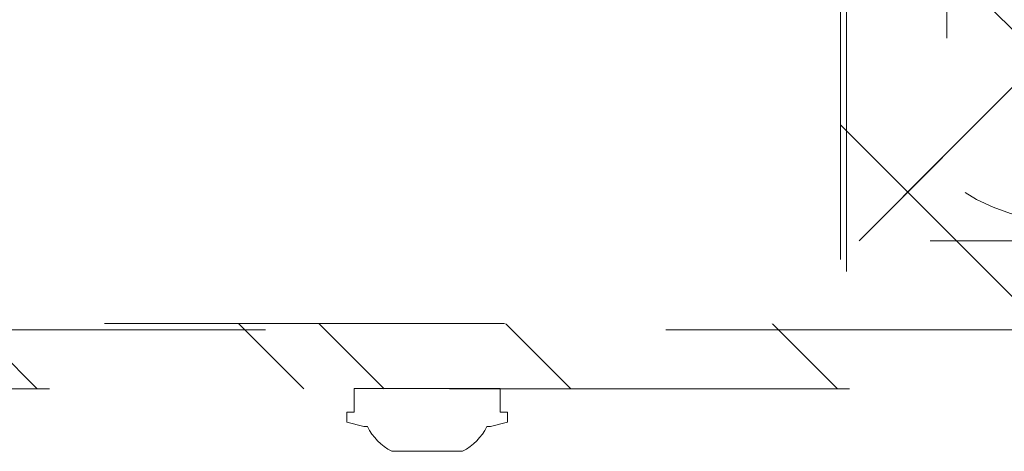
# Model space of a CAD drawing. Header units: inches. Extents: x -434 to -285, y -58 to 33.
# Tile 93 of 103: x -303.92 to -300.64, y 22.15 to 23.59. Entities that reach past the tile are written whole.
import ezdxf

# ---------------------------------------------------------------- set-up
doc = ezdxf.new("R2010")
doc.units = ezdxf.units.IN
doc.header["$LTSCALE"] = 32
doc.header["$MEASUREMENT"] = 0
doc.header["$PDMODE"] = 1
doc.header["$PDSIZE"] = -2
doc.linetypes.add('Dash Style-1', pattern=[0.083328, 0.041656, -0.041672])
for name, color, linetype, lineweight in [('Black', 7, 'Continuous', 18), ('DashLine', 7, 'Dash Style-1', 13), ('DashLineFill', 7, 'Dash Style-1', 13), ('Drawing', 7, 'Continuous', 18), ('Metal-Black', 7, 'Continuous', 18), ('Metal-DeskStructure', 7, 'Continuous', 13), ('None', 7, 'Continuous', 18), ('SolidLine', 7, 'Continuous', 15), ('Wood_1-H', 7, 'Continuous', 13)]:
    doc.layers.add(name, color=color, linetype=linetype, lineweight=lineweight)
doc.layers.add('Metal-Leg', color=7, linetype='Continuous', lineweight=18, true_color=0x4c4c4c)
pattern_1 = [(45, (0, 0), (-1.613, 1.9357), []), (45, (-1.0608, 1.0608), (-0.472346, 0.41676), [])]

# ---------------------------------------------------------------- blocks, each defined once
blk = doc.blocks.new('1BP8DW-Leveler (2D)')
at = {"layer": 'DashLine', "flags": 128}
for points in [[(0.625, 0), (0.622, -0.0613), (0.613, -0.1219), (0.5981, -0.1814), (0.5774, -0.2392), (0.5512, -0.2946), (0.5197, -0.3472), (0.4831, -0.3965), (0.4419, -0.4419), (0.3965, -0.4831), (0.3472, -0.5197), (0.2946, -0.5512), (0.2392, -0.5774), (0.1814, -0.5981), (0.1219, -0.613), (0.0613, -0.622), (0, -0.625), (-0.0613, -0.622), (-0.1219, -0.613), (-0.1814, -0.5981), (-0.2392, -0.5774), (-0.2946, -0.5512), (-0.3472, -0.5197), (-0.3965, -0.4831), (-0.4419, -0.4419), (-0.4831, -0.3965), (-0.5197, -0.3472), (-0.5512, -0.2946), (-0.5774, -0.2392), (-0.5981, -0.1814), (-0.613, -0.1219), (-0.622, -0.0613), (-0.625, 0), (-0.622, 0.0613), (-0.613, 0.1219), (-0.5981, 0.1814), (-0.5774, 0.2392), (-0.5512, 0.2946), (-0.5197, 0.3472), (-0.4831, 0.3965), (-0.4419, 0.4419), (-0.3965, 0.4831), (-0.3472, 0.5197), (-0.2946, 0.5512), (-0.2392, 0.5774), (-0.1814, 0.5981), (-0.1219, 0.613), (-0.0613, 0.622), (0, 0.625), (0.0613, 0.622), (0.1219, 0.613), (0.1814, 0.5981), (0.2392, 0.5774), (0.2946, 0.5512), (0.3472, 0.5197), (0.3965, 0.4831), (0.4419, 0.4419), (0.4831, 0.3965), (0.5197, 0.3472), (0.5512, 0.2946), (0.5774, 0.2392), (0.5981, 0.1814), (0.613, 0.1219), (0.622, 0.0613)], [(0, 0.1562), (0.0153, 0.1555), (0.0305, 0.1532), (0.0454, 0.1495), (0.0598, 0.1444), (0.0737, 0.1378), (0.0868, 0.1299), (0.0991, 0.1208), (0.1105, 0.1105), (0.1208, 0.0991), (0.1299, 0.0868), (0.1378, 0.0737), (0.1444, 0.0598), (0.1495, 0.0454), (0.1532, 0.0305), (0.1555, 0.0153), (0.1562, 0), (0.1555, -0.0153), (0.1532, -0.0305), (0.1495, -0.0454), (0.1444, -0.0598), (0.1378, -0.0737), (0.1299, -0.0868), (0.1208, -0.0991), (0.1105, -0.1105), (0.0991, -0.1208), (0.0868, -0.1299), (0.0737, -0.1378), (0.0598, -0.1444), (0.0454, -0.1495), (0.0305, -0.1532), (0.0153, -0.1555), (0, -0.1562), (-0.0153, -0.1555), (-0.0305, -0.1532), (-0.0454, -0.1495), (-0.0598, -0.1444), (-0.0737, -0.1378), (-0.0868, -0.1299), (-0.0991, -0.1208), (-0.1105, -0.1105), (-0.1208, -0.0991), (-0.1299, -0.0868), (-0.1378, -0.0737), (-0.1444, -0.0598), (-0.1495, -0.0454), (-0.1532, -0.0305), (-0.1555, -0.0153), (-0.1562, 0), (-0.1555, 0.0153), (-0.1532, 0.0305), (-0.1495, 0.0454), (-0.1444, 0.0598), (-0.1378, 0.0737), (-0.1299, 0.0868), (-0.1208, 0.0991), (-0.1105, 0.1105), (-0.0991, 0.1208), (-0.0868, 0.1299), (-0.0737, 0.1378), (-0.0598, 0.1444), (-0.0454, 0.1495), (-0.0305, 0.1532), (-0.0153, 0.1555)], [(0, 0.0937), (-0.0812, 0.0469), (-0.0812, -0.0469), (0, -0.0938), (0.0812, -0.0469), (0.0812, 0.0469)]]:
    blk.add_lwpolyline(points, close=True, dxfattribs=at)
blk = doc.blocks.new('1BRPFX-Ped_Plate (2D)')
at = {"layer": 'DashLineFill', "linetype": 'Continuous', "lineweight": 13}
h = blk.add_hatch(dxfattribs=at)
h.set_pattern_fill('Steel', color=253, style=0, pattern_type=2)
h.set_pattern_definition(pattern_1)
edge = h.paths.add_edge_path()
edge.add_arc((-4.1457, 1.7047), 0.126, 90, 180, ccw=False)
edge.add_line((-4.1457, 1.8307), (4.1457, 1.8307))
edge.add_arc((4.1457, 1.7047), 0.126, 0, 90, ccw=False)
edge.add_line((4.2717, 1.7047), (4.2717, -1.7047))
edge.add_arc((4.1457, -1.7047), 0.126, 270, 360, ccw=False)
edge.add_line((4.1457, -1.8307), (-4.1457, -1.8307))
edge.add_arc((-4.1457, -1.7047), 0.126, 180, 270, ccw=False)
edge.add_line((-4.2717, -1.7047), (-4.2717, 1.7047))
at = {"layer": 'DashLineFill', "flags": 128}
blk.add_lwpolyline([(-4.2717, 1.7047, -0.414214), (-4.1457, 1.8307), (4.1457, 1.8307, -0.414214), (4.2717, 1.7047), (4.2717, -1.7047, -0.414214), (4.1457, -1.8307), (-4.1457, -1.8307, -0.414214), (-4.2717, -1.7047)], format="xyb", close=True, dxfattribs=at)
at = {"layer": 'SolidLine', "flags": 128}
for points in [[(-0.4571, -1.0851), (-0.4952, -1.108), (-0.5354, -1.127), (-0.5772, -1.1419), (-0.6203, -1.1527), (-0.6643, -1.1592), (-0.7087, -1.1614), (-0.753, -1.1592), (-0.797, -1.1527), (-0.8401, -1.1419), (-0.8819, -1.127), (-0.9221, -1.108), (-0.9602, -1.0851)], [(0.9602, -1.0851), (0.9221, -1.108), (0.8819, -1.127), (0.8401, -1.1419), (0.797, -1.1527), (0.753, -1.1592), (0.7087, -1.1614), (0.6643, -1.1592), (0.6203, -1.1527), (0.5772, -1.1419), (0.5354, -1.127), (0.4952, -1.108), (0.4571, -1.0851)], [(-1.2669, -1.1516), (-1.2545, -1.1535), (-1.2422, -1.1566), (-1.2304, -1.1608), (-1.219, -1.1662), (-1.2081, -1.1727), (-1.198, -1.1802), (-1.1887, -1.1887), (-1.1802, -1.198), (-1.1727, -1.2081), (-1.1662, -1.219), (-1.1608, -1.2304), (-1.1566, -1.2422), (-1.1535, -1.2545), (-1.1516, -1.2669), (-1.151, -1.2795), (-1.1516, -1.2921), (-1.1535, -1.3046), (-1.1566, -1.3168), (-1.1608, -1.3287), (-1.1662, -1.3401), (-1.1727, -1.3509), (-1.1802, -1.361), (-1.1887, -1.3704), (-1.198, -1.3789), (-1.2081, -1.3864), (-1.219, -1.3929), (-1.2304, -1.3982), (-1.2422, -1.4025), (-1.2545, -1.4056), (-1.2669, -1.4074)]]:
    blk.add_lwpolyline(points, dxfattribs=at)
blk.add_lwpolyline([(1.2795, -1.151), (1.2921, -1.1516), (1.3046, -1.1535), (1.3168, -1.1566), (1.3287, -1.1608), (1.3401, -1.1662), (1.3509, -1.1727), (1.361, -1.1802), (1.3704, -1.1887), (1.3789, -1.198), (1.3864, -1.2081), (1.3929, -1.219), (1.3982, -1.2304), (1.4025, -1.2422), (1.4056, -1.2545), (1.4074, -1.2669), (1.408, -1.2795), (1.4074, -1.2921), (1.4056, -1.3046), (1.4025, -1.3168), (1.3982, -1.3287), (1.3929, -1.3401), (1.3864, -1.3509), (1.3789, -1.361), (1.3704, -1.3704), (1.361, -1.3789), (1.3509, -1.3864), (1.3401, -1.3929), (1.3287, -1.3982), (1.3168, -1.4025), (1.3046, -1.4056), (1.2921, -1.4074), (1.2795, -1.408), (1.2669, -1.4074), (1.2545, -1.4056), (1.2422, -1.4025), (1.2304, -1.3982), (1.219, -1.3929), (1.2081, -1.3864), (1.198, -1.3789), (1.1887, -1.3704), (1.1802, -1.361), (1.1727, -1.3509), (1.1662, -1.3401), (1.1608, -1.3287), (1.1566, -1.3168), (1.1535, -1.3046), (1.1516, -1.2921), (1.151, -1.2795), (1.1516, -1.2669), (1.1535, -1.2545), (1.1566, -1.2422), (1.1608, -1.2304), (1.1662, -1.219), (1.1727, -1.2081), (1.1802, -1.198), (1.1887, -1.1887), (1.198, -1.1802), (1.2081, -1.1727), (1.219, -1.1662), (1.2304, -1.1608), (1.2422, -1.1566), (1.2545, -1.1535), (1.2669, -1.1516)], close=True, dxfattribs=at)
at = {"layer": 'Metal-Black', "color": 7}
blk.add_blockref('1BP8DW-Leveler (2D)', (2.2244, -1.1417), dxfattribs=at)
blk = doc.blocks.new('1BRPFY-Leg_Plate (2D)')
at = {"layer": 'DashLineFill', "linetype": 'Continuous', "lineweight": 13}
h = blk.add_hatch(dxfattribs=at)
h.set_pattern_fill('Steel', color=253, style=0, pattern_type=2)
h.set_pattern_definition(pattern_1)
edge = h.paths.add_edge_path()
edge.add_arc((-1.7047, 1.7047), 0.126, 90, 180, ccw=False)
edge.add_line((-1.7047, 1.8307), (1.7047, 1.8307))
edge.add_arc((1.7047, 1.7047), 0.126, 0, 90, ccw=False)
edge.add_line((1.8307, 1.7047), (1.8307, -1.7047))
edge.add_arc((1.7047, -1.7047), 0.126, -90, 0, ccw=False)
edge.add_line((1.7047, -1.8307), (-1.7047, -1.8307))
edge.add_arc((-1.7047, -1.7047), 0.126, 180, 270, ccw=False)
edge.add_line((-1.8307, -1.7047), (-1.8307, 1.7047))
at = {"layer": 'DashLineFill', "flags": 128}
blk.add_lwpolyline([(-1.8307, 1.7047, -0.414214), (-1.7047, 1.8307), (1.7047, 1.8307, -0.414214), (1.8307, 1.7047), (1.8307, -1.7047, -0.414214), (1.7047, -1.8307), (-1.7047, -1.8307, -0.414214), (-1.8307, -1.7047)], format="xyb", close=True, dxfattribs=at)
at = {"layer": 'SolidLine', "flags": 128}
blk.add_lwpolyline([(-1.2637, -1.1189), (-1.248, -1.1212), (-1.2327, -1.1251), (-1.2178, -1.1304), (-1.2034, -1.1372), (-1.1898, -1.1453), (-1.1771, -1.1548), (-1.1654, -1.1654), (-1.1548, -1.1771), (-1.1453, -1.1898), (-1.1372, -1.2034), (-1.1304, -1.2178), (-1.1251, -1.2327), (-1.1212, -1.248), (-1.1189, -1.2637), (-1.1181, -1.2795), (-1.1189, -1.2953), (-1.1212, -1.311), (-1.1251, -1.3264), (-1.1304, -1.3413), (-1.1372, -1.3556), (-1.1453, -1.3692), (-1.1548, -1.3819), (-1.1654, -1.3937), (-1.1771, -1.4043), (-1.1898, -1.4137), (-1.2034, -1.4219), (-1.2178, -1.4287), (-1.2327, -1.434), (-1.248, -1.4378), (-1.2637, -1.4402)], dxfattribs=at)
blk.add_lwpolyline([(1.2795, -1.1181), (1.2953, -1.1189), (1.311, -1.1212), (1.3264, -1.1251), (1.3413, -1.1304), (1.3556, -1.1372), (1.3692, -1.1453), (1.3819, -1.1548), (1.3937, -1.1654), (1.4043, -1.1771), (1.4137, -1.1898), (1.4219, -1.2034), (1.4287, -1.2178), (1.434, -1.2327), (1.4378, -1.248), (1.4402, -1.2637), (1.4409, -1.2795), (1.4402, -1.2953), (1.4378, -1.311), (1.434, -1.3264), (1.4287, -1.3413), (1.4219, -1.3556), (1.4137, -1.3692), (1.4043, -1.3819), (1.3937, -1.3937), (1.3819, -1.4043), (1.3692, -1.4137), (1.3556, -1.4219), (1.3413, -1.4287), (1.3264, -1.434), (1.311, -1.4378), (1.2953, -1.4402), (1.2795, -1.4409), (1.2637, -1.4402), (1.248, -1.4378), (1.2327, -1.434), (1.2178, -1.4287), (1.2034, -1.4219), (1.1898, -1.4137), (1.1771, -1.4043), (1.1654, -1.3937), (1.1548, -1.3819), (1.1453, -1.3692), (1.1372, -1.3556), (1.1304, -1.3413), (1.1251, -1.3264), (1.1212, -1.311), (1.1189, -1.2953), (1.1181, -1.2795), (1.1189, -1.2637), (1.1212, -1.248), (1.1251, -1.2327), (1.1304, -1.2178), (1.1372, -1.2034), (1.1453, -1.1898), (1.1548, -1.1771), (1.1654, -1.1654), (1.1771, -1.1548), (1.1898, -1.1453), (1.2034, -1.1372), (1.2178, -1.1304), (1.2327, -1.1251), (1.248, -1.1212), (1.2637, -1.1189)], close=True, dxfattribs=at)
blk = doc.blocks.new('Group-22')
at = {"layer": 'Black', "color": 7}
for name in ['1BRPFX-Ped_Plate (2D)', '1BRPFY-Leg_Plate (2D)']:
    blk.add_blockref(name, (14.9803, -5.315), dxfattribs=at)
blk = doc.blocks.new('Group-23')
at = {"layer": 'None'}
blk.add_blockref('Group-22', (0, 0), dxfattribs=at)
blk = doc.blocks.new('SL Low Storage (2D)-5')
at = {"layer": 'None'}
blk.add_blockref('Group-23', (0, 0), dxfattribs=at)
at = {"layer": 'Drawing', "color": 0, "flags": 1}
for tag in ['Tag', 'Catalog', 'Option1', 'Option2', 'Option3', 'Option4', 'Option5', 'Option6', 'Option7', 'Option8', 'Option9', 'Option10', 'Option11', 'Option12', 'Custom', 'FinishGroup', 'Discount', 'Item2', 'Item3', 'Item6', 'Item8', 'Item9', 'Item10', 'Item12', 'Item13', 'Item16', 'Item18', 'Item19', 'Item20', 'Item21', 'Item22', 'Item23', 'Item24', 'Item25', 'Item1', 'Item4', 'Item5', 'Item7', 'Item11', 'Item14', 'Item15', 'Item17']:
    blk.add_attdef(tag, (41.8176, 20.0562), '', height=0.00709, dxfattribs=at)
blk = doc.blocks.new('TLLegSleeve (2D)')
at = {"layer": 'DashLineFill', "linetype": 'Continuous', "lineweight": 13}
h = blk.add_hatch(dxfattribs=at)
h.set_pattern_fill('Steel', color=253, style=0, pattern_type=2)
h.set_pattern_definition(pattern_1)
edge = h.paths.add_edge_path()
edge.add_line((1.0827, 1.4023), (1.0827, 2.9134))
edge.add_arc((0, 2.9134), 1.0827, 0, 180)
edge.add_line((-1.0827, 2.9134), (-1.0827, 1.4023))
edge.add_arc((0, 0), 1.7717, 127.6699, 412.3301)
edge.add_line((1.0827, 1.4023), (1.0827, 1.4023))
edge = h.paths.add_edge_path()
edge.add_arc((0, 2.9134), 0.748, 0, 180, ccw=False)
edge.add_arc((0, 2.9134), 0.748, 180, 360, ccw=False)
edge = h.paths.add_edge_path()
edge.add_arc((0, 0), 1.437, 0, 180, ccw=False)
edge.add_arc((0, 0), 1.437, 180, 360, ccw=False)
at = {"layer": 'DashLine', "color": 8, "flags": 128}
blk.add_lwpolyline([(1.6535, 0), (1.6456, -0.1621), (1.6218, -0.3226), (1.5823, -0.48), (1.5277, -0.6328), (1.4583, -0.7795), (1.3749, -0.9187), (1.2782, -1.049), (1.1692, -1.1692), (1.049, -1.2782), (0.9187, -1.3749), (0.7795, -1.4583), (0.6328, -1.5277), (0.48, -1.5823), (0.3226, -1.6218), (0.1621, -1.6456), (0, -1.6535), (-0.1621, -1.6456), (-0.3226, -1.6218), (-0.48, -1.5823), (-0.6328, -1.5277), (-0.7795, -1.4583), (-0.9187, -1.3749), (-1.049, -1.2782), (-1.1692, -1.1692), (-1.2782, -1.049), (-1.3749, -0.9187), (-1.4583, -0.7795), (-1.5277, -0.6328), (-1.5823, -0.48), (-1.6218, -0.3226), (-1.6456, -0.1621), (-1.6535, 0), (-1.6456, 0.1621), (-1.6218, 0.3226), (-1.5823, 0.48), (-1.5277, 0.6328), (-1.4583, 0.7795), (-1.3749, 0.9187), (-1.2782, 1.049), (-1.1692, 1.1692), (-1.049, 1.2782), (-0.9187, 1.3749), (-0.7795, 1.4583), (-0.6328, 1.5277), (-0.48, 1.5823), (-0.3226, 1.6218), (-0.1621, 1.6456), (0, 1.6535), (0.1621, 1.6456), (0.3226, 1.6218), (0.48, 1.5823), (0.6328, 1.5277), (0.7795, 1.4583), (0.9187, 1.3749), (1.049, 1.2782), (1.1692, 1.1692), (1.2782, 1.049), (1.3749, 0.9187), (1.4583, 0.7795), (1.5277, 0.6328), (1.5823, 0.48), (1.6218, 0.3226), (1.6456, 0.1621)], close=True, dxfattribs=at)
at = {"layer": 'DashLineFill', "flags": 128}
for points in [[(1.0827, 1.4023), (1.0827, 2.9134, 1), (-1.0827, 2.9134), (-1.0827, 1.4023, 2.931619), (1.0827, 1.4023)], [(-1.437, 0, -1), (1.437, 0, -1)]]:
    blk.add_lwpolyline(points, format="xyb", close=True, dxfattribs=at)
blk = doc.blocks.new('Group-79')
at = {"layer": 'SolidLine', "flags": 128}
blk.add_lwpolyline([(55.315, -5.315, -0.414214), (57.0079, -3.622, -0.414214), (58.7008, -5.315, -0.414214), (57.0079, -7.0079, -0.414214)], format="xyb", close=True, dxfattribs=at)
at = {"layer": 'Wood_1-H', "color": 7}
blk.add_blockref('TLLegSleeve (2D)', (57.0079, -5.315), dxfattribs=at)
blk = doc.blocks.new('Group-80')
at = {"layer": 'None'}
blk.add_blockref('Group-79', (0, 0), dxfattribs=at)
blk = doc.blocks.new('SL Lowboy Top (2D)-1')
at = {"layer": 'None'}
blk.add_blockref('Group-80', (0, 0), dxfattribs=at)
at = {"layer": 'Drawing', "color": 0, "flags": 1}
for tag in ['Catalog', 'Option1', 'Option2', 'Option3', 'Option4', 'Option5', 'Option6', 'Option7', 'Option8', 'Option9', 'Option10', 'Option11', 'Option12', 'FinishGroup', 'Discount', 'Tag', 'Custom', 'Item2', 'Item3', 'Item6', 'Item8', 'Item9', 'Item10', 'Item12', 'Item13', 'Item16', 'Item18', 'Item19', 'Item20', 'Item21', 'Item22', 'Item23', 'Item24', 'Item25', 'Item1', 'Item4', 'Item5', 'Item7', 'Item11', 'Item14', 'Item15', 'Item17']:
    blk.add_attdef(tag, (-0.1115, 20.9617), '', height=0.00709, dxfattribs=at)
blk = doc.blocks.new('Group-81')
at = {"layer": 'Drawing'}
blk.add_blockref('SL Lowboy Top (2D)-1', (-0.1115, 44.9775), dxfattribs=at)
at = {"layer": 'Drawing', "color": 0, "flags": 1}
for tag in ['Catalog', 'Option1', 'Option2', 'Option3', 'Option4', 'Option5', 'Option6', 'Option7', 'Option8', 'Option9', 'Option10', 'Option11', 'Option12', 'FinishGroup', 'Discount', 'Tag', 'Custom', 'Item2', 'Item3', 'Item6', 'Item8', 'Item9', 'Item10', 'Item12', 'Item13', 'Item16', 'Item18', 'Item19', 'Item20', 'Item21', 'Item22', 'Item23', 'Item24', 'Item25', 'Item1', 'Item4', 'Item5', 'Item7', 'Item11', 'Item14', 'Item15', 'Item17']:
    blk.add_attdef(tag, (-72.1194, 20.9617), '', height=0.00709, dxfattribs=at)
blk = doc.blocks.new('Group-45')
at = {"layer": 'Metal-DeskStructure', "color": 7}
blk.add_open_spline([(-0.563, -0.4031), (-0.563, -0.4084), (-0.567, -0.4164), (-0.5762, -0.4217), (-0.5934, -0.4243), (-0.6185, -0.4243), (-0.6344, -0.4203), (-0.6437, -0.4164), (-0.6476, -0.4071), (-0.6476, -0.2009), (-0.6476, 0), (-0.8593, 0), (-1.0709, 0), (-1.0709, -0.2009), (-1.0709, -0.4071), (-1.0748, -0.4164), (-1.0841, -0.4203), (-1.1013, -0.4243), (-1.1251, -0.4243), (-1.1423, -0.4217), (-1.1515, -0.4164), (-1.1555, -0.4084), (-1.1555, 0), (-1.1555, 0.4084), (-1.1515, 0.4164), (-1.1423, 0.4217), (-1.1251, 0.4243), (-1.1013, 0.4243), (-1.0841, 0.4217), (-1.0748, 0.4164), (-1.0709, 0.4097), (-1.0709, 0.2446), (-1.0709, 0.0849), (-0.8593, 0.0849), (-0.6476, 0.0849), (-0.6476, 0.2446), (-0.6476, 0.4097), (-0.6437, 0.4164), (-0.6344, 0.4217), (-0.6185, 0.4243), (-0.5934, 0.4243), (-0.5762, 0.4217), (-0.567, 0.4164), (-0.563, 0.4084), (-0.563, 0), (-0.563, -0.4031)], degree=2, knots=[0, 0, 0, 0.0023, 0.004599, 0.006899, 0.009198, 0.011753, 0.014308, 0.016863, 0.019418, 0.116187, 0.116187, 0.218123, 0.218123, 0.314892, 0.317447, 0.320002, 0.322557, 0.325112, 0.327667, 0.330222, 0.332777, 0.335332, 0.52951, 0.532065, 0.53462, 0.537175, 0.53973, 0.542285, 0.54484, 0.547395, 0.54995, 0.626918, 0.626918, 0.728853, 0.728853, 0.805822, 0.808377, 0.810932, 0.813487, 0.816042, 0.818342, 0.820641, 0.822941, 0.82524, 1, 1, 1], dxfattribs=at)
blk = doc.blocks.new('Group-46')
at = {"layer": 'Metal-DeskStructure', "color": 7, "flags": 128}
blk.add_lwpolyline([(0.8051, 0.3242), (0.657, -0.1001), (0.9546, -0.1001)], close=True, dxfattribs=at)
at = {"layer": 'Metal-DeskStructure', "color": 7}
blk.add_open_spline([(1.1741, -0.3918), (1.1847, -0.421), (1.1688, -0.4369), (1.145, -0.4396), (1.104, -0.4396), (1.0789, -0.4369), (1.067, -0.4329), (1.0604, -0.4237), (1.0577, -0.417), (1.0214, -0.301), (0.985, -0.185), (0.8071, -0.185), (0.6292, -0.185), (0.5942, -0.2997), (0.5591, -0.4144), (0.5565, -0.421), (0.5499, -0.4303), (0.5379, -0.4369), (0.5141, -0.4396), (0.4771, -0.4396), (0.452, -0.4356), (0.4427, -0.425), (0.4427, -0.4051), (0.448, -0.3905), (0.5915, 0.0007), (0.735, 0.3918), (0.7377, 0.3971), (0.7469, 0.4038), (0.7628, 0.4077), (0.7892, 0.4091), (0.8302, 0.4091), (0.858, 0.4077), (0.8752, 0.4038), (0.8845, 0.3971), (0.8871, 0.3918), (1.0306, 0), (1.1741, -0.3918)], degree=2, knots=[0, 0, 0, 0.015953, 0.02393, 0.031906, 0.039384, 0.046862, 0.054341, 0.061819, 0.061819, 0.189198, 0.189198, 0.375552, 0.375552, 0.501195, 0.501195, 0.508673, 0.516151, 0.523629, 0.531107, 0.538585, 0.546064, 0.553543, 0.561021, 0.561021, 0.761848, 0.761848, 0.764705, 0.767562, 0.770419, 0.773275, 0.776323, 0.77937, 0.782417, 0.785464, 0.785464, 1, 1, 1], dxfattribs=at)
blk = doc.blocks.new('TL14_lower_leg (2D)')
at = {"layer": 'DashLine', "flags": 128}
for points in [[(0, 1.378), (0.1351, 1.3713), (0.2688, 1.3515), (0.4, 1.3186), (0.5273, 1.2731), (0.6496, 1.2152), (0.7655, 1.1457), (0.8742, 1.0652), (0.9744, 0.9744), (1.0652, 0.8742), (1.1457, 0.7655), (1.2152, 0.6496), (1.2731, 0.5273), (1.3186, 0.4), (1.3515, 0.2688), (1.3713, 0.1351), (1.378, 0), (1.3713, -0.1351), (1.3515, -0.2688), (1.3186, -0.4), (1.2731, -0.5273), (1.2152, -0.6496), (1.1457, -0.7655), (1.0652, -0.8742), (0.9744, -0.9744), (0.8742, -1.0652), (0.7655, -1.1457), (0.6496, -1.2152), (0.5273, -1.2731), (0.4, -1.3186), (0.2688, -1.3515), (0.1351, -1.3713), (0, -1.378), (-0.1351, -1.3713), (-0.2688, -1.3515), (-0.4, -1.3186), (-0.5273, -1.2731), (-0.6496, -1.2152), (-0.7655, -1.1457), (-0.8742, -1.0652), (-0.9744, -0.9744), (-1.0652, -0.8742), (-1.1457, -0.7655), (-1.2152, -0.6496), (-1.2731, -0.5273), (-1.3186, -0.4), (-1.3515, -0.2688), (-1.3713, -0.1351), (-1.378, 0), (-1.3713, 0.1351), (-1.3515, 0.2688), (-1.3186, 0.4), (-1.2731, 0.5273), (-1.2152, 0.6496), (-1.1457, 0.7655), (-1.0652, 0.8742), (-0.9744, 0.9744), (-0.8742, 1.0652), (-0.7655, 1.1457), (-0.6496, 1.2152), (-0.5273, 1.2731), (-0.4, 1.3186), (-0.2688, 1.3515), (-0.1351, 1.3713)], [(-0.7087, 0.8701), (-0.6928, 0.8693), (-0.6772, 0.867), (-0.6618, 0.8631), (-0.6469, 0.8578), (-0.6326, 0.851), (-0.619, 0.8429), (-0.6063, 0.8334), (-0.5945, 0.8228), (-0.5839, 0.8111), (-0.5744, 0.7983), (-0.5663, 0.7848), (-0.5595, 0.7704), (-0.5542, 0.7555), (-0.5503, 0.7402), (-0.548, 0.7245), (-0.5472, 0.7087), (-0.548, 0.6928), (-0.5503, 0.6772), (-0.5542, 0.6618), (-0.5595, 0.6469), (-0.5663, 0.6326), (-0.5744, 0.619), (-0.5839, 0.6063), (-0.5945, 0.5945), (-0.6063, 0.5839), (-0.619, 0.5744), (-0.6326, 0.5663), (-0.6469, 0.5595), (-0.6618, 0.5542), (-0.6772, 0.5503), (-0.6928, 0.548), (-0.7087, 0.5472), (-0.7245, 0.548), (-0.7402, 0.5503), (-0.7555, 0.5542), (-0.7704, 0.5595), (-0.7848, 0.5663), (-0.7983, 0.5744), (-0.8111, 0.5839), (-0.8228, 0.5945), (-0.8334, 0.6063), (-0.8429, 0.619), (-0.851, 0.6326), (-0.8578, 0.6469), (-0.8631, 0.6618), (-0.867, 0.6772), (-0.8693, 0.6928), (-0.8701, 0.7087), (-0.8693, 0.7245), (-0.867, 0.7402), (-0.8631, 0.7555), (-0.8578, 0.7704), (-0.851, 0.7848), (-0.8429, 0.7983), (-0.8334, 0.8111), (-0.8228, 0.8228), (-0.8111, 0.8334), (-0.7983, 0.8429), (-0.7848, 0.851), (-0.7704, 0.8578), (-0.7555, 0.8631), (-0.7402, 0.867), (-0.7245, 0.8693)], [(0.7087, 0.8701), (0.7245, 0.8693), (0.7402, 0.867), (0.7555, 0.8631), (0.7704, 0.8578), (0.7848, 0.851), (0.7983, 0.8429), (0.8111, 0.8334), (0.8228, 0.8228), (0.8334, 0.8111), (0.8429, 0.7983), (0.851, 0.7848), (0.8578, 0.7704), (0.8631, 0.7555), (0.867, 0.7402), (0.8693, 0.7245), (0.8701, 0.7087), (0.8693, 0.6928), (0.867, 0.6772), (0.8631, 0.6618), (0.8578, 0.6469), (0.851, 0.6326), (0.8429, 0.619), (0.8334, 0.6063), (0.8228, 0.5945), (0.8111, 0.5839), (0.7983, 0.5744), (0.7848, 0.5663), (0.7704, 0.5595), (0.7555, 0.5542), (0.7402, 0.5503), (0.7245, 0.548), (0.7087, 0.5472), (0.6928, 0.548), (0.6772, 0.5503), (0.6618, 0.5542), (0.6469, 0.5595), (0.6326, 0.5663), (0.619, 0.5744), (0.6063, 0.5839), (0.5945, 0.5945), (0.5839, 0.6063), (0.5744, 0.619), (0.5663, 0.6326), (0.5595, 0.6469), (0.5542, 0.6618), (0.5503, 0.6772), (0.548, 0.6928), (0.5472, 0.7087), (0.548, 0.7245), (0.5503, 0.7402), (0.5542, 0.7555), (0.5595, 0.7704), (0.5663, 0.7848), (0.5744, 0.7983), (0.5839, 0.8111), (0.5945, 0.8228), (0.6063, 0.8334), (0.619, 0.8429), (0.6326, 0.851), (0.6469, 0.8578), (0.6618, 0.8631), (0.6772, 0.867), (0.6928, 0.8693)], [(-0.7087, -0.5472), (-0.6928, -0.548), (-0.6772, -0.5503), (-0.6618, -0.5542), (-0.6469, -0.5595), (-0.6326, -0.5663), (-0.619, -0.5744), (-0.6063, -0.5839), (-0.5945, -0.5945), (-0.5839, -0.6063), (-0.5744, -0.619), (-0.5663, -0.6326), (-0.5595, -0.6469), (-0.5542, -0.6618), (-0.5503, -0.6772), (-0.548, -0.6928), (-0.5472, -0.7087), (-0.548, -0.7245), (-0.5503, -0.7402), (-0.5542, -0.7555), (-0.5595, -0.7704), (-0.5663, -0.7848), (-0.5744, -0.7983), (-0.5839, -0.8111), (-0.5945, -0.8228), (-0.6063, -0.8334), (-0.619, -0.8429), (-0.6326, -0.851), (-0.6469, -0.8578), (-0.6618, -0.8631), (-0.6772, -0.867), (-0.6928, -0.8693), (-0.7087, -0.8701), (-0.7245, -0.8693), (-0.7402, -0.867), (-0.7555, -0.8631), (-0.7704, -0.8578), (-0.7848, -0.851), (-0.7983, -0.8429), (-0.8111, -0.8334), (-0.8228, -0.8228), (-0.8334, -0.8111), (-0.8429, -0.7983), (-0.851, -0.7848), (-0.8578, -0.7704), (-0.8631, -0.7555), (-0.867, -0.7402), (-0.8693, -0.7245), (-0.8701, -0.7087), (-0.8693, -0.6928), (-0.867, -0.6772), (-0.8631, -0.6618), (-0.8578, -0.6469), (-0.851, -0.6326), (-0.8429, -0.619), (-0.8334, -0.6063), (-0.8228, -0.5945), (-0.8111, -0.5839), (-0.7983, -0.5744), (-0.7848, -0.5663), (-0.7704, -0.5595), (-0.7555, -0.5542), (-0.7402, -0.5503), (-0.7245, -0.548)], [(0.7087, -0.5472), (0.7245, -0.548), (0.7402, -0.5503), (0.7555, -0.5542), (0.7704, -0.5595), (0.7848, -0.5663), (0.7983, -0.5744), (0.8111, -0.5839), (0.8228, -0.5945), (0.8334, -0.6063), (0.8429, -0.619), (0.851, -0.6326), (0.8578, -0.6469), (0.8631, -0.6618), (0.867, -0.6772), (0.8693, -0.6928), (0.8701, -0.7087), (0.8693, -0.7245), (0.867, -0.7402), (0.8631, -0.7555), (0.8578, -0.7704), (0.851, -0.7848), (0.8429, -0.7983), (0.8334, -0.8111), (0.8228, -0.8228), (0.8111, -0.8334), (0.7983, -0.8429), (0.7848, -0.851), (0.7704, -0.8578), (0.7555, -0.8631), (0.7402, -0.867), (0.7245, -0.8693), (0.7087, -0.8701), (0.6928, -0.8693), (0.6772, -0.867), (0.6618, -0.8631), (0.6469, -0.8578), (0.6326, -0.851), (0.619, -0.8429), (0.6063, -0.8334), (0.5945, -0.8228), (0.5839, -0.8111), (0.5744, -0.7983), (0.5663, -0.7848), (0.5595, -0.7704), (0.5542, -0.7555), (0.5503, -0.7402), (0.548, -0.7245), (0.5472, -0.7087), (0.548, -0.6928), (0.5503, -0.6772), (0.5542, -0.6618), (0.5595, -0.6469), (0.5663, -0.6326), (0.5744, -0.619), (0.5839, -0.6063), (0.5945, -0.5945), (0.6063, -0.5839), (0.619, -0.5744), (0.6326, -0.5663), (0.6469, -0.5595), (0.6618, -0.5542), (0.6772, -0.5503), (0.6928, -0.548)]]:
    blk.add_lwpolyline(points, close=True, dxfattribs=at)
at = {"layer": 'DashLine', "linetype": 'Continuous', "lineweight": 5}
blk.add_point((0, 0), dxfattribs=at)
at = {"layer": 'Metal-DeskStructure', "color": 7}
for name in ['Group-45', 'Group-46']:
    blk.add_blockref(name, (0, 0), dxfattribs=at)
blk = doc.blocks.new('1BRPT9-Bracket (2D)')
at = {"layer": 'DashLineFill', "linetype": 'Continuous', "lineweight": 13}
h = blk.add_hatch(dxfattribs=at)
h.set_pattern_fill('Steel', color=253, style=0, pattern_type=2)
h.set_pattern_definition(pattern_1)
edge = h.paths.add_edge_path()
edge.add_line((-2.3221, -8.7402), (-2.3221, 8.7402))
edge.add_line((-2.3221, 8.7402), (1.6779, 8.7402))
edge.add_arc((1.6779, 8.4882), 0.252, 0, 90, ccw=False)
edge.add_line((1.9299, 8.4882), (1.9299, 7.4803))
edge.add_line((1.9299, 7.4803), (2.3236, 7.4611))
edge.add_line((2.3236, 7.4611), (2.3236, -7.4803))
edge.add_line((2.3236, -7.4803), (1.9299, -7.4803))
edge.add_line((1.9299, -7.4803), (1.9299, -8.4882))
edge.add_arc((1.6779, -8.4882), 0.252, -90, 0, ccw=False)
edge.add_line((1.6779, -8.7402), (-2.3221, -8.7402))
h = blk.add_hatch(dxfattribs=at)
h.set_pattern_fill('Steel', color=253, style=0, pattern_type=2)
h.set_pattern_definition(pattern_1)
h.paths.add_polyline_path([(1.3393, 0.6004), (1.348, 0.6), (1.3566, 0.5987), (1.3651, 0.5966), (1.3732, 0.5937), (1.3811, 0.5899), (1.3886, 0.5855), (1.3955, 0.5803), (1.402, 0.5744), (1.4078, 0.568), (1.413, 0.561), (1.4175, 0.5536), (1.4212, 0.5457), (1.4241, 0.5375), (1.4262, 0.5291), (1.4275, 0.5205), (1.4279, 0.5118), (1.4275, 0.5031), (1.4262, 0.4945), (1.4241, 0.4861), (1.4212, 0.4779), (1.4175, 0.4701), (1.413, 0.4626), (1.4078, 0.4556), (1.402, 0.4492), (1.3955, 0.4433), (1.3886, 0.4382), (1.3811, 0.4337), (1.3732, 0.43), (1.3651, 0.427), (1.3566, 0.4249), (1.348, 0.4237), (1.3393, 0.4232), (1.3307, 0.4237), (1.3221, 0.4249), (1.3136, 0.427), (1.3054, 0.43), (1.2976, 0.4337), (1.2901, 0.4382), (1.2832, 0.4433), (1.2767, 0.4492), (1.2709, 0.4556), (1.2657, 0.4626), (1.2612, 0.4701), (1.2575, 0.4779), (1.2546, 0.4861), (1.2525, 0.4945), (1.2512, 0.5031), (1.2508, 0.5118), (1.2512, 0.5205), (1.2525, 0.5291), (1.2546, 0.5375), (1.2575, 0.5457), (1.2612, 0.5536), (1.2657, 0.561), (1.2709, 0.568), (1.2767, 0.5744), (1.2832, 0.5803), (1.2901, 0.5855), (1.2976, 0.5899), (1.3054, 0.5937), (1.3136, 0.5966), (1.3221, 0.5987), (1.3307, 0.6)])
h = blk.add_hatch(dxfattribs=at)
h.set_pattern_fill('Steel', color=253, style=0, pattern_type=2)
h.set_pattern_definition(pattern_1)
h.paths.add_polyline_path([(1.3393, -0.6196), (1.3307, -0.6191), (1.3221, -0.6179), (1.3136, -0.6158), (1.3054, -0.6128), (1.2976, -0.6091), (1.2901, -0.6046), (1.2832, -0.5995), (1.2767, -0.5936), (1.2709, -0.5872), (1.2657, -0.5802), (1.2612, -0.5727), (1.2575, -0.5649), (1.2546, -0.5567), (1.2525, -0.5483), (1.2512, -0.5397), (1.2508, -0.531), (1.2512, -0.5223), (1.2525, -0.5137), (1.2546, -0.5053), (1.2575, -0.4971), (1.2612, -0.4892), (1.2657, -0.4818), (1.2709, -0.4748), (1.2767, -0.4684), (1.2832, -0.4625), (1.2901, -0.4573), (1.2976, -0.4529), (1.3054, -0.4492), (1.3136, -0.4462), (1.3221, -0.4441), (1.3307, -0.4428), (1.3393, -0.4424), (1.348, -0.4428), (1.3566, -0.4441), (1.3651, -0.4462), (1.3732, -0.4492), (1.3811, -0.4529), (1.3886, -0.4573), (1.3955, -0.4625), (1.402, -0.4684), (1.4078, -0.4748), (1.413, -0.4818), (1.4175, -0.4892), (1.4212, -0.4971), (1.4241, -0.5053), (1.4262, -0.5137), (1.4275, -0.5223), (1.4279, -0.531), (1.4275, -0.5397), (1.4262, -0.5483), (1.4241, -0.5567), (1.4212, -0.5649), (1.4175, -0.5727), (1.413, -0.5802), (1.4078, -0.5872), (1.402, -0.5936), (1.3955, -0.5995), (1.3886, -0.6046), (1.3811, -0.6091), (1.3732, -0.6128), (1.3651, -0.6158), (1.3566, -0.6179), (1.348, -0.6191)])
at = {"layer": 'DashLineFill'}
blk.add_line((2.1268, 7.4611), (2.1268, -7.4803), dxfattribs=at)
at = {"layer": 'DashLineFill', "flags": 128}
blk.add_lwpolyline([(-2.3221, -8.7402), (-2.3221, 8.7402), (1.6779, 8.7402, -0.414214), (1.9299, 8.4882), (1.9299, 7.4803), (2.3236, 7.4611), (2.3236, -7.4803), (1.9299, -7.4803), (1.9299, -8.4882, -0.414214), (1.6779, -8.7402)], format="xyb", close=True, dxfattribs=at)
for points in [[(1.3393, 0.6004), (1.348, 0.6), (1.3566, 0.5987), (1.3651, 0.5966), (1.3732, 0.5937), (1.3811, 0.5899), (1.3886, 0.5855), (1.3955, 0.5803), (1.402, 0.5744), (1.4078, 0.568), (1.413, 0.561), (1.4175, 0.5536), (1.4212, 0.5457), (1.4241, 0.5375), (1.4262, 0.5291), (1.4275, 0.5205), (1.4279, 0.5118), (1.4275, 0.5031), (1.4262, 0.4945), (1.4241, 0.4861), (1.4212, 0.4779), (1.4175, 0.4701), (1.413, 0.4626), (1.4078, 0.4556), (1.402, 0.4492), (1.3955, 0.4433), (1.3886, 0.4382), (1.3811, 0.4337), (1.3732, 0.43), (1.3651, 0.427), (1.3566, 0.4249), (1.348, 0.4237), (1.3393, 0.4232), (1.3307, 0.4237), (1.3221, 0.4249), (1.3136, 0.427), (1.3054, 0.43), (1.2976, 0.4337), (1.2901, 0.4382), (1.2832, 0.4433), (1.2767, 0.4492), (1.2709, 0.4556), (1.2657, 0.4626), (1.2612, 0.4701), (1.2575, 0.4779), (1.2546, 0.4861), (1.2525, 0.4945), (1.2512, 0.5031), (1.2508, 0.5118), (1.2512, 0.5205), (1.2525, 0.5291), (1.2546, 0.5375), (1.2575, 0.5457), (1.2612, 0.5536), (1.2657, 0.561), (1.2709, 0.568), (1.2767, 0.5744), (1.2832, 0.5803), (1.2901, 0.5855), (1.2976, 0.5899), (1.3054, 0.5937), (1.3136, 0.5966), (1.3221, 0.5987), (1.3307, 0.6)], [(1.3393, -0.6196), (1.3307, -0.6191), (1.3221, -0.6179), (1.3136, -0.6158), (1.3054, -0.6128), (1.2976, -0.6091), (1.2901, -0.6046), (1.2832, -0.5995), (1.2767, -0.5936), (1.2709, -0.5872), (1.2657, -0.5802), (1.2612, -0.5727), (1.2575, -0.5649), (1.2546, -0.5567), (1.2525, -0.5483), (1.2512, -0.5397), (1.2508, -0.531), (1.2512, -0.5223), (1.2525, -0.5137), (1.2546, -0.5053), (1.2575, -0.4971), (1.2612, -0.4892), (1.2657, -0.4818), (1.2709, -0.4748), (1.2767, -0.4684), (1.2832, -0.4625), (1.2901, -0.4573), (1.2976, -0.4529), (1.3054, -0.4492), (1.3136, -0.4462), (1.3221, -0.4441), (1.3307, -0.4428), (1.3393, -0.4424), (1.348, -0.4428), (1.3566, -0.4441), (1.3651, -0.4462), (1.3732, -0.4492), (1.3811, -0.4529), (1.3886, -0.4573), (1.3955, -0.4625), (1.402, -0.4684), (1.4078, -0.4748), (1.413, -0.4818), (1.4175, -0.4892), (1.4212, -0.4971), (1.4241, -0.5053), (1.4262, -0.5137), (1.4275, -0.5223), (1.4279, -0.531), (1.4275, -0.5397), (1.4262, -0.5483), (1.4241, -0.5567), (1.4212, -0.5649), (1.4175, -0.5727), (1.413, -0.5802), (1.4078, -0.5872), (1.402, -0.5936), (1.3955, -0.5995), (1.3886, -0.6046), (1.3811, -0.6091), (1.3732, -0.6128), (1.3651, -0.6158), (1.3566, -0.6179), (1.348, -0.6191)]]:
    blk.add_lwpolyline(points, close=True, dxfattribs=at)
blk = doc.blocks.new('Group-67')
at = {"layer": 'DashLineFill', "linetype": 'Continuous', "lineweight": 13}
h = blk.add_hatch(dxfattribs=at)
h.set_pattern_fill('Steel', color=253, style=0, pattern_type=2)
h.set_pattern_definition(pattern_1)
h.paths.add_polyline_path([(-2.0669, 1.3976), (2.0669, 1.3976), (2.0669, 0.1378), (2.1063, 0.1378), (2.1063, -0.1378), (2.0669, -0.1378), (2.0669, -5.2756), (2.1063, -5.2756), (2.1063, -5.5512), (2.0669, -5.5512), (2.0669, -5.8268), (-2.0669, -5.8268), (-2.0669, -5.5512), (-2.1063, -5.5512), (-2.1063, -5.2756), (-2.0669, -5.2756), (-2.0669, -0.1378), (-2.1063, -0.1378), (-2.1063, 0.1378), (-2.0669, 0.1378)])
at = {"layer": 'DashLineFill', "flags": 128}
blk.add_lwpolyline([(-2.0669, 1.3976), (2.0669, 1.3976), (2.0669, 0.1378), (2.1063, 0.1378), (2.1063, -0.1378), (2.0669, -0.1378), (2.0669, -5.2756), (2.1063, -5.2756), (2.1063, -5.5512), (2.0669, -5.5512), (2.0669, -5.8268), (-2.0669, -5.8268), (-2.0669, -5.5512), (-2.1063, -5.5512), (-2.1063, -5.2756), (-2.0669, -5.2756), (-2.0669, -0.1378), (-2.1063, -0.1378), (-2.1063, 0.1378), (-2.0669, 0.1378)], close=True, dxfattribs=at)
blk = doc.blocks.new('TL14_upper_leg (2D)')
at = {"layer": 'DashLine', "flags": 128}
blk.add_lwpolyline([(0, 1.2205), (0.1196, 1.2146), (0.2381, 1.197), (0.3543, 1.1679), (0.4671, 1.1276), (0.5753, 1.0764), (0.6781, 1.0148), (0.7743, 0.9434), (0.863, 0.863), (0.9434, 0.7743), (1.0148, 0.6781), (1.0764, 0.5753), (1.1276, 0.4671), (1.1679, 0.3543), (1.197, 0.2381), (1.2146, 0.1196), (1.2205, 0), (1.2146, -0.1196), (1.197, -0.2381), (1.1679, -0.3543), (1.1276, -0.4671), (1.0764, -0.5753), (1.0148, -0.6781), (0.9434, -0.7743), (0.863, -0.863), (0.7743, -0.9434), (0.6781, -1.0148), (0.5753, -1.0764), (0.4671, -1.1276), (0.3543, -1.1679), (0.2381, -1.197), (0.1196, -1.2146), (0, -1.2205), (-0.1196, -1.2146), (-0.2381, -1.197), (-0.3543, -1.1679), (-0.4671, -1.1276), (-0.5753, -1.0764), (-0.6781, -1.0148), (-0.7743, -0.9434), (-0.863, -0.863), (-0.9434, -0.7743), (-1.0148, -0.6781), (-1.0764, -0.5753), (-1.1276, -0.4671), (-1.1679, -0.3543), (-1.197, -0.2381), (-1.2146, -0.1196), (-1.2205, 0), (-1.2146, 0.1196), (-1.197, 0.2381), (-1.1679, 0.3543), (-1.1276, 0.4671), (-1.0764, 0.5753), (-1.0148, 0.6781), (-0.9434, 0.7743), (-0.863, 0.863), (-0.7743, 0.9434), (-0.6781, 1.0148), (-0.5753, 1.0764), (-0.4671, 1.1276), (-0.3543, 1.1679), (-0.2381, 1.197), (-0.1196, 1.2146)], close=True, dxfattribs=at)
at = {"layer": 'SolidLine', "flags": 128}
blk.add_lwpolyline([(2.3228, 0.2437), (2.4016, 0.2437), (2.4016, 0.2677), (2.4341, 0.2677), (2.4493, 0.2108), (2.4493, 0.1992, -0.157975), (2.5315, 0.1181), (2.5315, -0.1181, -0.156027), (2.4493, -0.1991), (2.4493, -0.2108), (2.4341, -0.2677), (2.4016, -0.2677), (2.4016, -0.2437), (2.3228, -0.2437)], format="xyb", close=True, dxfattribs=at)
at = {"layer": 'DashLine', "color": 7}
blk.add_blockref('Group-67', (0, 0), dxfattribs=at)
blk = doc.blocks.new('SlateLegLocator-C')
at = {"color": 255, "linetype": 'Dash Style-1', "lineweight": 5}
blk.add_wipeout([(-2.1063, 1.378), (2.1063, 1.378), (2.1063, -5.8071), (-2.1063, -5.8071)], dxfattribs=at).dxf.layer = 'Black'
at = {"layer": 'Black', "linetype": 'Dash Style-1', "lineweight": 5, "flags": 128}
blk.add_lwpolyline([(-2.1063, 1.378), (2.1063, 1.378), (2.1063, -5.8071), (-2.1063, -5.8071)], close=True, dxfattribs=at)
blk = doc.blocks.new('StructEnd-C (2D)')
at = {"layer": 'Metal-Black', "color": 7}
blk.add_blockref('1BRPT9-Bracket (2D)', (0, 0), dxfattribs=at)
at = {"layer": 'Metal-Leg', "color": 7}
blk.add_blockref('TL14_upper_leg (2D)', (0, 0), dxfattribs=at)
at = {"layer": 'Metal-DeskStructure', "color": 7}
blk.add_blockref('SlateLegLocator-C', (0, 0), dxfattribs=at)
blk = doc.blocks.new('29D RUNOFF RETURN LEFT (2D)')
at = {"layer": 'SolidLine', "color": 7}
blk.add_blockref('TL14_lower_leg (2D)', (0.7322, 30.128), dxfattribs=at)
at = {"layer": 'SolidLine', "color": 7, "rotation": 270}
blk.add_blockref('StructEnd-C (2D)', (0.7322, 30.128), dxfattribs=at)
at = {"layer": 'SolidLine', "color": 7}
blk.add_blockref('TL14_lower_leg (2D)', (0.7322, 30.128), dxfattribs=at)
at = {"layer": 'SolidLine', "color": 7, "rotation": 270}
blk.add_blockref('StructEnd-C (2D)', (0.7322, 30.128), dxfattribs=at)

msp = doc.modelspace()

# ---------------------------------------------------------------- block references
at = {"layer": 'Drawing', "color": 7}
msp.add_blockref('Group-81', (-359.4593, -14.9775), dxfattribs=at)
at = {"layer": 'Drawing'}
msp.add_blockref('SL Low Storage (2D)-5', (-317.6417, 30), dxfattribs=at)

# ---------------------------------------------------------------- next in the draw order: block references
at = {"layer": 'Drawing', "color": 7}
msp.add_blockref('29D RUNOFF RETURN LEFT (2D)', (-303.2952, -5.4429), dxfattribs=at)

doc.saveas('drawing.dxf')
